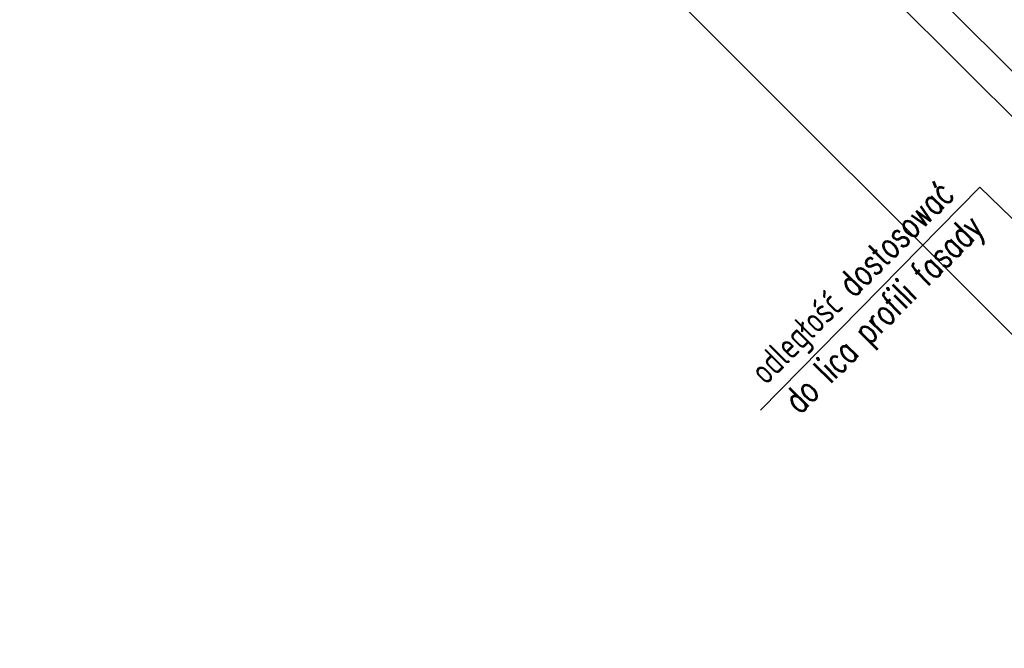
# Model space of a CAD drawing. Header units: centimetres. Extents: x -228435 to 111511, y -89367 to 428125.
# Tile 159 of 219: x 9587 to 11439, y 54728 to 55910. Entities that reach past the tile are written whole.
import ezdxf

# ---------------------------------------------------------------- set-up
doc = ezdxf.new("R2010")
doc.units = ezdxf.units.CM
doc.header["$LTSCALE"] = 50
doc.linetypes.add('HIDDEN', pattern=[9.525, 6.35, -3.175])
doc.linetypes.add('Kondygnacja +0$0$HIDDEN', pattern=[9.525, 6.35, -3.175])
for name, color, linetype in [('ARCH_NIEWIDOK_IST', 8, 'HIDDEN'), ('ARCH_WIDOK_IST', 8, 'Continuous'), ('ARCH_ŚLUSARKA_OKNA_IST', 8, 'Continuous'), ('Kondygnacja +0$0$ARCH_NIEWIDOK_IST', 8, 'Kondygnacja +0$0$HIDDEN'), ('Kondygnacja +0$0$ARCH_WIDOK_IST', 8, 'Continuous'), ('Kondygnacja +0$0$ARCH_ŚLUSARKA_OKNA_IST', 8, 'Continuous')]:
    doc.layers.add(name, color=color, linetype=linetype)
doc.layers.add('Kondygnacja +0_5$0$ARCH_INFO_WYMIARY', color=8, linetype='Continuous', lineweight=9)
doc.styles.add('Kondygnacja +0_5$0$Romans', font='Romans.shx', dxfattribs={"width": 0.7})

msp = doc.modelspace()

# ---------------------------------------------------------------- linework, layer by layer
at = {"layer": 'ARCH_NIEWIDOK_IST', "ltscale": 4}
msp.add_line((13698.9697, 53355, 630), (9617.09739, 57436.87231, 630), dxfattribs=at)
at = {"layer": 'ARCH_WIDOK_IST'}
msp.add_line((13335, 53436.12698, 630), (9476.3903, 57294.73668, 630), dxfattribs=at)
at = {"layer": 'ARCH_ŚLUSARKA_OKNA_IST'}
for p, q in [((13707.34019, 53558.76154, 630), (9722.62771, 57543.47402, 630)), ((13664.91378, 53516.33514, 630), (9680.41558, 57500.83334, 630))]:
    msp.add_line(p, q, dxfattribs=at)
at = {"layer": 'Kondygnacja +0$0$ARCH_NIEWIDOK_IST', "ltscale": 4}
msp.add_line((13698.9697, 53355, 630), (9617.09739, 57436.87231, 630), dxfattribs=at)
at = {"layer": 'Kondygnacja +0$0$ARCH_WIDOK_IST'}
msp.add_line((13335, 53436.12698, 630), (9476.3903, 57294.73668, 630), dxfattribs=at)
at = {"layer": 'Kondygnacja +0$0$ARCH_ŚLUSARKA_OKNA_IST'}
for p, q in [((13707.34019, 53558.76154, 630), (9722.62771, 57543.47402, 630)), ((13664.91378, 53516.33514, 630), (9680.41558, 57500.83334, 630))]:
    msp.add_line(p, q, dxfattribs=at)
at = {"layer": 'Kondygnacja +0_5$0$ARCH_INFO_WYMIARY', "elevation": -5670}
msp.add_lwpolyline([(10980.40762, 55176.13055), (11392.74908, 55595.17938), (11589.91477, 55403.78596)], dxfattribs=at)

# ---------------------------------------------------------------- texts
at = {"layer": 'Kondygnacja +0_5$0$ARCH_INFO_WYMIARY', "insert": (11186.67623, 55382.02214, -5670), "char_height": 50, "attachment_point": 5, "rotation": 45, "style": 'Kondygnacja +0_5$0$Romans'}
msp.add_mtext('\\A1;odległość dostosować \\Pdo lica profili fasady', dxfattribs=at)

doc.saveas('drawing.dxf')
